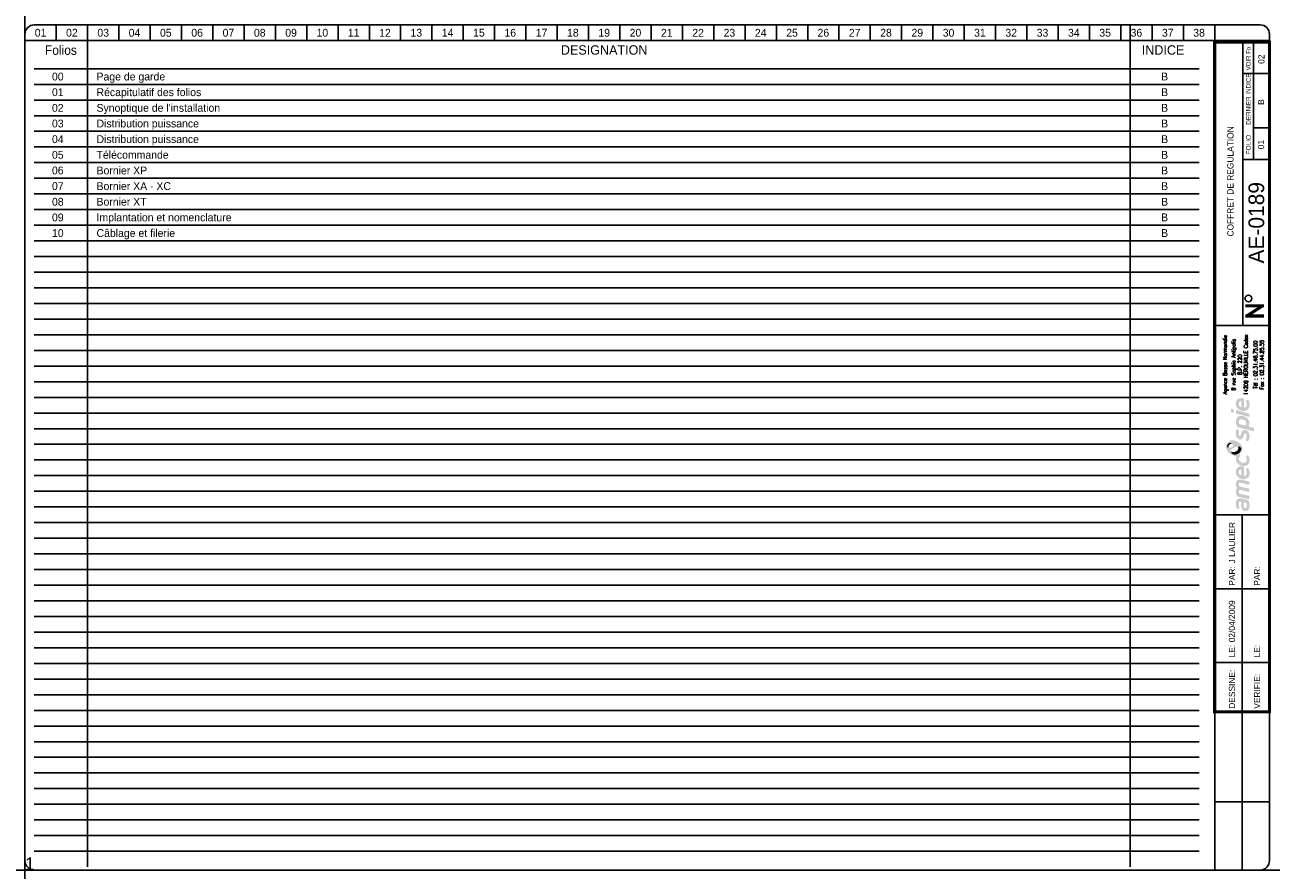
# Model space of a CAD drawing. Header units: millimetres. Extents: x 0 to 4898, y -400 to 270.
# Tile 3 of 11: x 500 to 898, y 0 to 270. Entities that reach past the tile are written whole.
import ezdxf
from ezdxf.enums import TextEntityAlignment as Align

# ---------------------------------------------------------------- set-up
doc = ezdxf.new("R2010")
doc.units = ezdxf.units.MM
doc.header["$LTSCALE"] = 25
doc.linetypes.add('CONTINU', pattern=[0])
doc.layers.get('0').update_dxf_attribs({"linetype": 'CONTINUOUS'})
doc.layers.get('Defpoints').update_dxf_attribs({"linetype": 'CONTINUOUS'})
for name, color, linetype in [('ATTRIBUT', 1, 'CONTINU'), ('TEXTE', 92, 'CONTINU'), ('TRAIFIN', 1, 'CONTINU'), ('TRAIGROS', 40, 'CONTINU'), ('TRAIMOY', 150, 'CONTINU')]:
    doc.layers.add(name, color=color, linetype=linetype)
doc.styles.add('ROMANS8', font='ROMANS8.shx')
doc.styles.add('T1', font='arial.ttf')
doc.styles.add('TXT', font='txt', dxfattribs={"width": 0.8})

# ---------------------------------------------------------------- blocks, each defined once
blk = doc.blocks.new('GRILLE')
at = {"layer": 'TRAIFIN', "color": 7}
for p, q in [((372, 255), (0, 255)), ((372, 250), (0, 250)), ((372, 245), (0, 245)), ((372, 240), (0, 240)), ((372, 235), (0, 235)), ((372, 230), (0, 230)), ((372, 225), (0, 225)), ((372, 220), (0, 220)), ((372, 215), (0, 215)), ((372, 210), (0, 210)), ((372, 205), (0, 205)), ((372, 200), (0, 200)), ((372, 195), (0, 195)), ((372, 190), (0, 190)), ((372, 185), (0, 185)), ((372, 180), (0, 180)), ((372, 175), (0, 175)), ((372, 170), (0, 170)), ((372, 165), (0, 165)), ((372, 160), (0, 160)), ((372, 155), (0, 155)), ((372, 150), (0, 150)), ((372, 145), (0, 145)), ((372, 140), (0, 140)), ((372, 135), (0, 135)), ((372, 130), (0, 130)), ((372, 125), (0, 125)), ((372, 120), (0, 120)), ((372, 115), (0, 115)), ((372, 110), (0, 110)), ((372, 105), (0, 105)), ((372, 100), (0, 100)), ((372, 95), (0, 95)), ((372, 90), (0, 90)), ((372, 85), (0, 85)), ((372, 80), (0, 80)), ((372, 75), (0, 75)), ((372, 70), (0, 70)), ((372, 65), (0, 65)), ((372, 60), (0, 60)), ((372, 55), (0, 55)), ((372, 50), (0, 50)), ((372, 45), (0, 45)), ((372, 40), (0, 40)), ((372, 35), (0, 35)), ((372, 30), (0, 30)), ((372, 25), (0, 25)), ((372, 20), (0, 20)), ((372, 15), (0, 15)), ((372, 10), (0, 10)), ((372, 5), (0, 5))]:
    blk.add_line(p, q, dxfattribs=at)
at = {"layer": 'TRAIGROS', "color": 7}
for p, q in [((17, 269), (17, 0)), ((350, 269), (350, 0))]:
    blk.add_line(p, q, dxfattribs=at)
at = {"layer": 'TRAIMOY', "color": 7, "width": 0.95}
blk.add_text('Folios', height=3, dxfattribs=at).set_placement((8.5, 261), align=Align.MIDDLE)
at = {"layer": 'TRAIMOY', "color": 7}
for s, p in [('DESIGNATION', (182, 261)), ('INDICE', (360.5, 261))]:
    blk.add_text(s, height=3, dxfattribs=at).set_placement(p, align=Align.MIDDLE)
blk = doc.blocks.new('IND')
at = {"layer": 'ATTRIBUT', "color": 1}
for tag, p in [('N%%D_FOLIO', (7.5, -2.5)), ('INDICE_FOLIO', (361, -2.5))]:
    blk.add_attdef(tag, text='', height=2.5, dxfattribs=at).set_placement(p, align=Align.MIDDLE)
blk.add_attdef('INTITULE_FOLIO', text='', height=2.5, dxfattribs=at).set_placement((19.87, -2.5), align=Align.MIDDLE_LEFT)
blk = doc.blocks.new('FDP-DIV-CHU')
at = {"layer": 'TEXTE', "color": 7, "const_width": 1}
for points in [[(392.75, 180.25), (386.75, 180.25)], [(387.25, 177), (392.25, 180.25)], [(392.75, 177), (386.75, 177)]]:
    blk.add_lwpolyline(points, dxfattribs=at)
at = {"layer": 'TEXTE', "color": 7}
blk.add_circle((387.76, 182.59), 1.08, dxfattribs=at)
at = {"layer": 'TRAIFIN', "color": 7}
for p, q in [((7, 270), (7, 265)), ((17, 270), (17, 265)), ((27, 270), (27, 265)), ((37, 270), (37, 265)), ((47, 270), (47, 265)), ((57, 270), (57, 265)), ((67, 270), (67, 265)), ((77, 270), (77, 265)), ((87, 270), (87, 265)), ((97, 270), (97, 265)), ((107, 270), (107, 265)), ((117, 270), (117, 265)), ((127, 270), (127, 265)), ((137, 270), (137, 265)), ((147, 270), (147, 265)), ((157, 270), (157, 265)), ((167, 270), (167, 265)), ((177, 270), (177, 265)), ((187, 270), (187, 265)), ((197, 270), (197, 265)), ((207, 270), (207, 265)), ((217, 270), (217, 265)), ((227, 270), (227, 265)), ((237, 270), (237, 265)), ((247, 270), (247, 265)), ((257, 270), (257, 265)), ((267, 270), (267, 265)), ((277, 270), (277, 265)), ((287, 270), (287, 265)), ((297, 270), (297, 265)), ((307, 270), (307, 265)), ((317, 270), (317, 265)), ((327, 270), (327, 265)), ((337, 270), (337, 265)), ((347, 270), (347, 265)), ((357, 270), (357, 265)), ((367, 270), (367, 265)), ((377, 270), (377, 265)), ((389.41, 227.04), (389.41, 264.5)), ((389.41, 237.09), (393.96, 237.09))]:
    blk.add_line(p, q, dxfattribs=at)
at = {"layer": 'TRAIGROS', "color": 7}
for p, q in [((-3, 267), (-3, 265)), ((0, 270), (391.5, 270)), ((394.5, 267), (394.5, 265)), ((394.5, 265), (-3, 265)), ((394.5, 265), (-3, 265)), ((-3, 265), (-3, 3)), ((386, 174), (386, 264.5)), ((394.5, 3), (394.5, 265)), ((386, 254.5), (394, 254.5)), ((386, 227.01), (394, 227.01)), ((377, 174), (394.5, 174)), ((377, 113.52), (394.51, 113.52)), ((377, -0.03), (377, 50.52)), ((0, 0), (391.5, 0))]:
    blk.add_line(p, q, dxfattribs=at)
at = {"layer": 'TRAIGROS', "color": 7, "const_width": 1}
blk.add_lwpolyline([(377, 264.5), (377, 50.52), (394.5, 50.52), (394.5, 264.5), (377, 264.5)], dxfattribs=at)
at = {"layer": 'TRAIGROS', "color": 7}
for centre, start, end in [((0, 267), 90, 180), ((391.5, 267), 0, 90), ((0, 3), 180, 270), ((391.5, 3), 270, 0)]:
    blk.add_arc(centre, 3, start, end, dxfattribs=at)
at = {"layer": 'TRAIMOY', "color": 7}
for p, q in [((385.75, -0.01), (385.75, 113.52)), ((377, 89.82), (394.51, 89.82)), ((377, 66.27), (394.51, 66.27)), ((377, 21.75), (394.51, 21.75))]:
    blk.add_line(p, q, dxfattribs=at)
at = {"layer": 'TEXTE', "color": 7}
for s, p in [('01', (2, 267.5)), ('02', (12, 267.5)), ('03', (22, 267.5)), ('04', (32, 267.5)), ('05', (42, 267.5)), ('06', (52, 267.5)), ('07', (62, 267.5)), ('08', (72, 267.5)), ('09', (82, 267.5)), ('10', (92, 267.5)), ('11', (102, 267.5)), ('12', (112, 267.5)), ('13', (122, 267.5)), ('14', (132, 267.5)), ('15', (142, 267.5)), ('16', (152, 267.5)), ('17', (162, 267.5)), ('18', (172, 267.5)), ('19', (182, 267.5)), ('20', (192, 267.5)), ('21', (202, 267.5)), ('22', (212, 267.5)), ('23', (222, 267.5)), ('24', (232, 267.5)), ('25', (242, 267.5)), ('26', (252, 267.5)), ('27', (262, 267.5)), ('28', (272, 267.5)), ('29', (282, 267.5)), ('30', (292, 267.5)), ('31', (302, 267.5)), ('32', (312, 267.5)), ('33', (322, 267.5)), ('34', (332, 267.5)), ('35', (342, 267.5)), ('36', (352, 267.5)), ('37', (362, 267.5)), ('38', (372, 267.5))]:
    blk.add_text(s, height=2.5, dxfattribs=at).set_placement(p, align=Align.MIDDLE)
at = {"layer": 'TEXTE', "color": 7, "width": 0.75}
blk.add_text('VOIR Fo', height=1.5, rotation=90, dxfattribs=at).set_placement((388.5, 255.5), (388.5, 263), align=Align.FIT)
at = {"layer": 'TEXTE', "color": 7, "style": 'TXT', "width": 0.8}
blk.add_text('DERNIER INDICE', height=1.5, rotation=90, dxfattribs=at).set_placement((388.5, 238.12))
at = {"layer": 'TEXTE', "color": 7}
blk.add_text('FOLIO', height=1.5, rotation=90, dxfattribs=at).set_placement((388.5, 231.76), align=Align.CENTER)
for s, p in [('PAR:', (383.51, 90.82)), ('PAR:', (391.51, 90.82)), ('LE:', (383.51, 67.95)), ('LE:', (391.51, 67.95)), ('DESSINE:', (383.51, 51.52)), ('VERIFIE:', (391.51, 51.52))]:
    blk.add_text(s, height=2, rotation=90, dxfattribs=at).set_placement(p)
at = {"layer": 'TEXTE'}
for tag, p in [('FOLIO_SUIVANT', (392.9, 259.04)), ('INDICE', (392.79, 245.35)), ('FOLIO', (392.79, 231.76))]:
    blk.add_attdef(tag, text='', height=2, rotation=90, dxfattribs=at).set_placement(p, align=Align.CENTER)
blk.add_attdef('INTITULE_DU_PLAN', text='', height=2, rotation=90, dxfattribs=at).set_placement((382, 220), align=Align.MIDDLE)
at = {"layer": 'TEXTE', "color": 4}
blk.add_attdef('NUMERO', text='', height=5, rotation=90, dxfattribs=at).set_placement((392.79, 206.79), align=Align.CENTER)
at = {"layer": 'TEXTE'}
for tag, p in [('DESSINATEUR', (383.53, 97.95)), ('DATE', (383.51, 72.76))]:
    blk.add_attdef(tag, p, '', height=2, rotation=90, dxfattribs=at)
blk = doc.blocks.new('LOGO')
h = blk.add_hatch(color=187)
h.paths.add_polyline_path([(0.27, -25.15), (-0.26, -25.03), (-0.61, -25.01), (-0.96, -25.01), (-1.3, -25.15), (-1.56, -25.39), (-1.76, -25.66), (-1.92, -26.06), (-2.01, -26.61), (-2, -27.13), (-1.95, -27.54), (-1.82, -27.98), (-1.59, -28.49), (-0.78, -28.03), (-0.88, -27.84), (-0.99, -27.58), (-1.06, -27.27), (-1.09, -26.94), (-1.07, -26.65), (-1.03, -26.36), (-0.9, -26.15), (-0.74, -26.05), (-0.59, -26.04), (-0.23, -26.1), (-0.26, -26.47), (-0.29, -26.77), (-0.31, -27.1), (-0.31, -27.41), (-0.26, -27.77), (-0.19, -28.1), (-0.05, -28.44), (0.2, -28.78), (0.48, -28.98), (0.87, -29.11), (1.22, -29.1), (1.58, -29.04), (1.84, -28.87), (2.14, -28.53), (2.3, -28.16), (2.37, -27.71), (2.36, -27.1), (2.28, -26.51), (2.08, -25.89), (1.89, -25.54), (0.84, -25.3)])
h.paths.add_polyline_path([(0.54, -26.31), (1.32, -26.47), (1.41, -26.69), (1.48, -27.01), (1.49, -27.42), (1.48, -27.74), (1.4, -27.9), (1.29, -28.03), (1.14, -28.09), (0.96, -28.1), (0.81, -28.07), (0.69, -27.97), (0.6, -27.85), (0.54, -27.71), (0.5, -27.54), (0.49, -27.3), (0.49, -27.06), (0.5, -26.59)], flags=16)
h.paths.add_polyline_path([(-0.88, -23.47), (-0.97, -23.29), (-1.06, -23.08), (-1.08, -22.86), (-1.05, -22.63), (-0.97, -22.45), (-0.79, -22.36), (-0.5, -22.33), (2.29, -23.01), (2.29, -21.94), (-0.8, -21.24), (-0.96, -21.08), (-1.06, -20.77), (-1.1, -20.45), (-1, -20.2), (-0.87, -20.11), (-0.7, -20.03), (-0.48, -20.05), (2.29, -20.7), (2.29, -19.65), (-0.36, -19.01), (-0.65, -19), (-1.01, -19.01), (-1.3, -19.12), (-1.55, -19.28), (-1.77, -19.54), (-1.9, -19.8), (-1.98, -20), (-2.02, -20.38), (-2.01, -20.76), (-1.91, -21.13), (-1.79, -21.45), (-1.64, -21.71), (-1.75, -21.83), (-1.89, -22.08), (-1.98, -22.36), (-2.01, -22.66), (-2.01, -23), (-1.95, -23.36), (-1.85, -23.71), (-1.69, -24.08), (-1.5, -24.43), (2.29, -25.32), (2.29, -24.26)])
h.paths.add_polyline_path([(-0.19, -14.81), (-0.51, -14.81), (-0.91, -14.88), (-1.19, -15), (-1.42, -15.16), (-1.64, -15.38), (-1.83, -15.67), (-1.95, -15.97), (-2, -16.26), (-2.02, -16.52), (-2.01, -16.84), (-1.96, -17.15), (-1.84, -17.46), (-1.65, -17.81), (-1.41, -18.09), (-1.14, -18.33), (-0.89, -18.51), (-0.59, -18.68), (-0.17, -18.82), (0.24, -18.89), (0.59, -18.91), (0.98, -18.88), (1.37, -18.75), (1.77, -18.51), (2.17, -18.06), (2.33, -17.58), (2.38, -17.11), (2.38, -16.56), (2.33, -16.15), (2.2, -15.79), (2.03, -15.5), (1.82, -15.25), (1.14, -15.68), (1.3, -15.94), (1.42, -16.3), (1.49, -16.68), (1.49, -16.99), (1.43, -17.33), (1.23, -17.63), (0.99, -17.81), (0.79, -17.86), (0.6, -17.84), (0.6, -14.97), (0.23, -14.85)])
h.paths.add_polyline_path([(-0.26, -17.69), (-0.43, -17.64), (-0.58, -17.55), (-0.76, -17.39), (-0.9, -17.24), (-1.01, -17.02), (-1.06, -16.86), (-1.08, -16.63), (-1.06, -16.36), (-0.96, -16.16), (-0.83, -15.98), (-0.62, -15.87), (-0.44, -15.83), (-0.26, -15.83)], flags=16)
h.paths.add_polyline_path([(-0.09, -13.56), (-0.44, -13.4), (-0.74, -13.16), (-0.95, -12.9), (-1.04, -12.61), (-1.08, -12.36), (-1.02, -12.05), (-0.89, -11.83), (-0.73, -11.69), (-0.61, -11.61), (-0.5, -11.55), (-0.88, -10.89), (-1.08, -11.04), (-1.32, -11.18), (-1.51, -11.28), (-1.78, -11.38), (-1.87, -11.55), (-1.97, -11.89), (-2.01, -12.3), (-1.98, -12.76), (-1.82, -13.35), (-1.54, -13.76), (-1.25, -14.08), (-0.85, -14.34), (-0.48, -14.51), (-0.05, -14.65), (0.44, -14.71), (0.94, -14.69), (1.47, -14.5), (1.83, -14.25), (2.09, -13.94), (2.26, -13.6), (2.36, -13.21), (2.39, -12.82), (2.37, -12.43), (2.27, -11.98), (2.07, -11.58), (1.82, -11.23), (1.12, -11.67), (1.29, -11.95), (1.43, -12.27), (1.45, -12.61), (1.43, -12.96), (1.23, -13.36), (0.95, -13.57), (0.61, -13.63), (0.31, -13.63)])
h.paths.add_polyline_path([(1.25, -3.19), (0.94, -3.13), (0.59, -3.14), (0.32, -3.25), (0.1, -3.49), (-0.12, -3.81), (-0.25, -4.17), (-0.38, -4.62), (-0.46, -4.92), (-0.59, -5.03), (-0.74, -5.08), (-0.86, -5.03), (-0.96, -4.94), (-1.06, -4.74), (-1.12, -4.53), (-1.11, -4.23), (-1.07, -3.86), (-1.01, -3.51), (-0.93, -3.23), (-1.72, -2.85), (-1.84, -3.12), (-1.93, -3.4), (-1.97, -3.68), (-2, -3.98), (-2.02, -4.32), (-2, -4.65), (-1.94, -5.01), (-1.8, -5.31), (-1.64, -5.58), (-1.4, -5.84), (-1.11, -6.04), (-0.85, -6.17), (-0.56, -6.2), (-0.24, -6.15), (0.01, -5.99), (0.18, -5.81), (0.32, -5.51), (0.41, -5.18), (0.51, -4.86), (0.57, -4.63), (0.67, -4.45), (0.78, -4.33), (0.97, -4.29), (1.15, -4.35), (1.3, -4.55), (1.41, -4.85), (1.44, -5.24), (1.41, -5.62), (1.33, -5.91), (1.23, -6.15), (1.09, -6.39), (1.78, -6.81), (1.86, -6.74), (1.97, -6.61), (2.14, -6.32), (2.27, -6), (2.36, -5.62), (2.37, -5.24), (2.35, -4.86), (2.3, -4.52), (2.19, -4.21), (2.03, -3.92), (1.85, -3.65), (1.57, -3.35)])
h.paths.add_polyline_path([(1.14, 0.91), (0.82, 1.08), (0.5, 1.2), (0.1, 1.27), (-0.26, 1.3), (-0.73, 1.29), (-1.12, 1.19), (-1.38, 1.04), (-1.61, 0.8), (-1.77, 0.55), (-1.89, 0.33), (-1.98, 0.01), (-2.01, -0.32), (-1.99, -0.65), (-1.95, -1.02), (-1.88, -1.34), (-1.76, -1.63), (-1.63, -1.96), (-1.52, -2.24), (3.84, -3.66), (3.84, -2.51), (1.96, -2.01), (2.11, -1.85), (2.24, -1.56), (2.27, -1.32), (2.29, -1.04), (2.27, -0.75), (2.21, -0.44), (2.07, -0.1), (1.9, 0.2), (1.71, 0.44), (1.43, 0.71)])
h.paths.add_polyline_path([(0.98, -1.77), (-0.92, -1.28), (-0.98, -1.1), (-1.05, -0.84), (-1.07, -0.56), (-1.04, -0.29), (-0.94, -0.06), (-0.77, 0.11), (-0.53, 0.2), (-0.24, 0.22), (0.04, 0.2), (0.35, 0.13), (0.58, 0.05), (0.81, -0.07), (1.02, -0.24), (1.19, -0.46), (1.27, -0.68), (1.28, -0.93), (1.28, -1.16), (1.24, -1.43), (1.15, -1.61)], flags=16)
h.paths.add_polyline_path([(-1.97, 3.22), (-1.97, 2.11), (2.35, 0.95), (2.35, 2.06)])
h.paths.add_polyline_path([(-3.55, 3.65), (-3.55, 2.48), (-2.65, 2.25), (-2.65, 3.43)])
h.paths.add_polyline_path([(-0.19, 6.99), (-0.51, 6.99), (-0.91, 6.92), (-1.19, 6.81), (-1.42, 6.64), (-1.64, 6.43), (-1.83, 6.14), (-1.95, 5.83), (-2, 5.54), (-2.02, 5.28), (-2.01, 4.96), (-1.96, 4.66), (-1.84, 4.34), (-1.65, 4), (-1.41, 3.71), (-1.14, 3.48), (-0.89, 3.29), (-0.59, 3.12), (-0.17, 2.98), (0.24, 2.92), (0.59, 2.89), (0.98, 2.93), (1.37, 3.06), (1.77, 3.29), (2.17, 3.75), (2.33, 4.22), (2.38, 4.7), (2.38, 5.24), (2.33, 5.65), (2.2, 6.02), (2.03, 6.3), (1.82, 6.56), (1.14, 6.13), (1.3, 5.87), (1.42, 5.5), (1.49, 5.12), (1.49, 4.82), (1.43, 4.47), (1.23, 4.17), (0.99, 4), (0.79, 3.94), (0.6, 3.96), (0.6, 6.83), (0.23, 6.96)])
h.paths.add_polyline_path([(-0.26, 4.11), (-0.43, 4.16), (-0.58, 4.26), (-0.76, 4.42), (-0.9, 4.56), (-1.01, 4.78), (-1.06, 4.95), (-1.08, 5.17), (-1.06, 5.44), (-0.96, 5.64), (-0.83, 5.82), (-0.62, 5.93), (-0.44, 5.97), (-0.26, 5.97)], flags=16)
h = blk.add_hatch(color=135)
h.paths.add_polyline_path([(-2.62, -6.48), (-2.99, -6.44), (-3.33, -6.46), (-3.66, -6.54), (-3.9, -6.66), (-4.19, -6.88), (-4.48, -7.12), (-4.72, -7.4), (-4.9, -7.71), (-5.08, -8.08), (-5.15, -8.51), (-5.14, -8.84), (-5.03, -9.22), (-4.88, -9.56), (-4.68, -9.88), (-4.46, -10.22), (-4.19, -10.51), (-3.87, -10.81), (-3.57, -11.02), (-3.23, -11.21), (-2.91, -11.36), (-2.54, -11.44), (-2.16, -11.45), (-1.78, -11.38), (-1.51, -11.28), (-1.32, -11.18), (-1.08, -11.04), (-0.88, -10.89), (-0.73, -10.77), (-0.54, -10.54), (-0.29, -10.22), (-0.06, -9.77), (0.06, -9.2), (0.05, -8.64), (-0.11, -8.22), (-0.36, -7.85), (-0.69, -7.52), (-1.07, -7.21), (-1.43, -6.95), (-1.9, -6.73), (-2.27, -6.57)])
h.paths.add_polyline_path([(-2.94, -7.94), (-2.93, -8.06), (-2.93, -8.18), (-2.98, -8.34), (-3.08, -8.43), (-3.22, -8.54), (-3.43, -8.66), (-3.65, -8.75), (-3.89, -8.84), (-4.16, -8.87), (-4.34, -8.85), (-4.5, -8.82), (-4.67, -8.73), (-4.76, -8.58), (-4.8, -8.43), (-4.79, -8.24), (-4.75, -8.06), (-4.69, -7.92), (-4.59, -7.78), (-4.48, -7.64), (-4.34, -7.51), (-4.19, -7.41), (-4, -7.31), (-3.79, -7.28), (-3.58, -7.31), (-3.42, -7.38), (-3.25, -7.49), (-3.12, -7.62), (-3.02, -7.79)], flags=16)
h.paths.add_polyline_path([(-1.84, -8.57), (-1.32, -8.49), (-1.12, -8.49), (-0.87, -8.49), (-0.65, -8.57), (-0.45, -8.72), (-0.32, -8.9), (-0.26, -9.1), (-0.28, -9.35), (-0.35, -9.63), (-0.51, -9.97), (-0.73, -10.32), (-1.02, -10.58), (-1.39, -10.82), (-1.78, -10.98), (-2.23, -11.04), (-2.55, -11.01), (-2.82, -10.95), (-3.16, -10.77), (-3.4, -10.52), (-3.53, -10.28), (-3.6, -10.02), (-3.6, -9.73), (-3.5, -9.48), (-3.31, -9.23), (-3, -9.04), (-2.68, -8.88), (-2.26, -8.71)], flags=16)
h = blk.add_hatch(color=253)
h.paths.add_polyline_path([(-4, -7.31), (-4.19, -7.41), (-4.34, -7.51), (-4.48, -7.64), (-4.59, -7.78), (-4.69, -7.92), (-4.75, -8.06), (-4.79, -8.24), (-4.8, -8.43), (-4.76, -8.58), (-4.67, -8.73), (-4.5, -8.82), (-4.34, -8.85), (-4.36, -8.64), (-4.33, -8.43), (-4.27, -8.21), (-4.19, -8.05), (-4.09, -7.91), (-3.95, -7.79), (-3.82, -7.69), (-3.65, -7.62), (-3.47, -7.58), (-3.28, -7.58), (-3.12, -7.62), (-3.25, -7.49), (-3.42, -7.38), (-3.58, -7.31), (-3.79, -7.28)])
h.paths.add_polyline_path([(-0.87, -8.49), (-1.12, -8.49), (-1.32, -8.49), (-1.27, -8.65), (-1.22, -8.89), (-1.24, -9.17), (-1.31, -9.4), (-1.45, -9.63), (-1.67, -9.84), (-1.91, -10), (-2.2, -10.15), (-2.48, -10.22), (-2.71, -10.25), (-2.97, -10.24), (-3.22, -10.21), (-3.44, -10.12), (-3.6, -10.02), (-3.53, -10.28), (-3.4, -10.52), (-3.16, -10.77), (-2.82, -10.95), (-2.55, -11.01), (-2.23, -11.04), (-1.78, -10.98), (-1.39, -10.82), (-1.02, -10.58), (-0.73, -10.32), (-0.51, -9.97), (-0.35, -9.63), (-0.28, -9.35), (-0.26, -9.1), (-0.32, -8.9), (-0.45, -8.72), (-0.65, -8.57)])
at = {"color": 7, "style": 'ROMANS8', "width": 0.8}
for s, height, p in [('Agence Basse Normandie', 1.2384, (-4.85, 17.68)), ('8 rue Sophia Antipolis', 1.2384, (-2.12, 17.68)), ('14209 HEROUVILLE Cedex', 1.2384, (1.84, 17.68)), ('B.P. 220', 1.238, (-0.08, 17.68)), ('Tél : 02.31.46.75.00', 1.2384, (4.88, 17.68)), ('Fax : 02.31.44.85.55', 1.2384, (6.91, 17.68))]:
    blk.add_text(s, height=height, rotation=90, dxfattribs=at).set_placement(p, align=Align.CENTER)

msp = doc.modelspace()

# ---------------------------------------------------------------- linework, layer by layer
at = {"layer": 'Defpoints', "ltscale": 0.25}
for p, direction in [((500, 0), (0, -1)), ((0, 0), (1, 0))]:
    msp.add_xline(p, direction, dxfattribs=at)

# ---------------------------------------------------------------- block references
for name, p in [('GRILLE', (503, 1)), ('LOGO', (888.75, 143.76))]:
    msp.add_blockref(name, p)
at = {"layer": 'TEXTE'}
for name, p, values in [('FDP-DIV-CHU', (503, 0), {'DATE': '02/04/2009', 'DESSINATEUR': 'J LAULIER', 'NUMERO': 'AE-0189', 'INTITULE_DU_PLAN': 'COFFRET DE REGULATION', 'FOLIO': '01', 'FOLIO_SUIVANT': '02', 'INDICE': 'B'}), ('IND', (503, 256), {'N%%D_FOLIO': '00', 'INTITULE_FOLIO': 'Page de garde', 'INDICE_FOLIO': 'B'}), ('IND', (503, 251), {'N%%D_FOLIO': '01', 'INTITULE_FOLIO': 'Récapitulatif des folios', 'INDICE_FOLIO': 'B'}), ('IND', (503, 246), {'N%%D_FOLIO': '02', 'INTITULE_FOLIO': "Synoptique de l'installation", 'INDICE_FOLIO': 'B'}), ('IND', (503, 241), {'N%%D_FOLIO': '03', 'INTITULE_FOLIO': 'Distribution puissance', 'INDICE_FOLIO': 'B'}), ('IND', (503, 236), {'N%%D_FOLIO': '04', 'INTITULE_FOLIO': 'Distribution puissance', 'INDICE_FOLIO': 'B'}), ('IND', (503, 231), {'N%%D_FOLIO': '05', 'INTITULE_FOLIO': 'Télécommande', 'INDICE_FOLIO': 'B'}), ('IND', (503, 226), {'N%%D_FOLIO': '06', 'INTITULE_FOLIO': 'Bornier XP', 'INDICE_FOLIO': 'B'}), ('IND', (503, 221), {'N%%D_FOLIO': '07', 'INTITULE_FOLIO': 'Bornier XA - XC', 'INDICE_FOLIO': 'B'}), ('IND', (503, 216), {'N%%D_FOLIO': '08', 'INTITULE_FOLIO': 'Bornier XT', 'INDICE_FOLIO': 'B'}), ('IND', (503, 211), {'N%%D_FOLIO': '09', 'INTITULE_FOLIO': 'Implantation et nomenclature', 'INDICE_FOLIO': 'B'}), ('IND', (503, 206), {'N%%D_FOLIO': '10', 'INTITULE_FOLIO': 'Câblage et filerie', 'INDICE_FOLIO': 'B'})]:
    msp.add_blockref(name, p, dxfattribs=at).add_auto_attribs(values)

# ---------------------------------------------------------------- texts
at = {"layer": 'Defpoints', "ltscale": 0.25, "insert": (500, 4.02), "char_height": 4, "attachment_point": 1, "style": 'T1'}
msp.add_mtext_dynamic_manual_height_columns('1', width=90.3923, gutter_width=20, heights=[0], dxfattribs=at)

doc.saveas('drawing.dxf')
